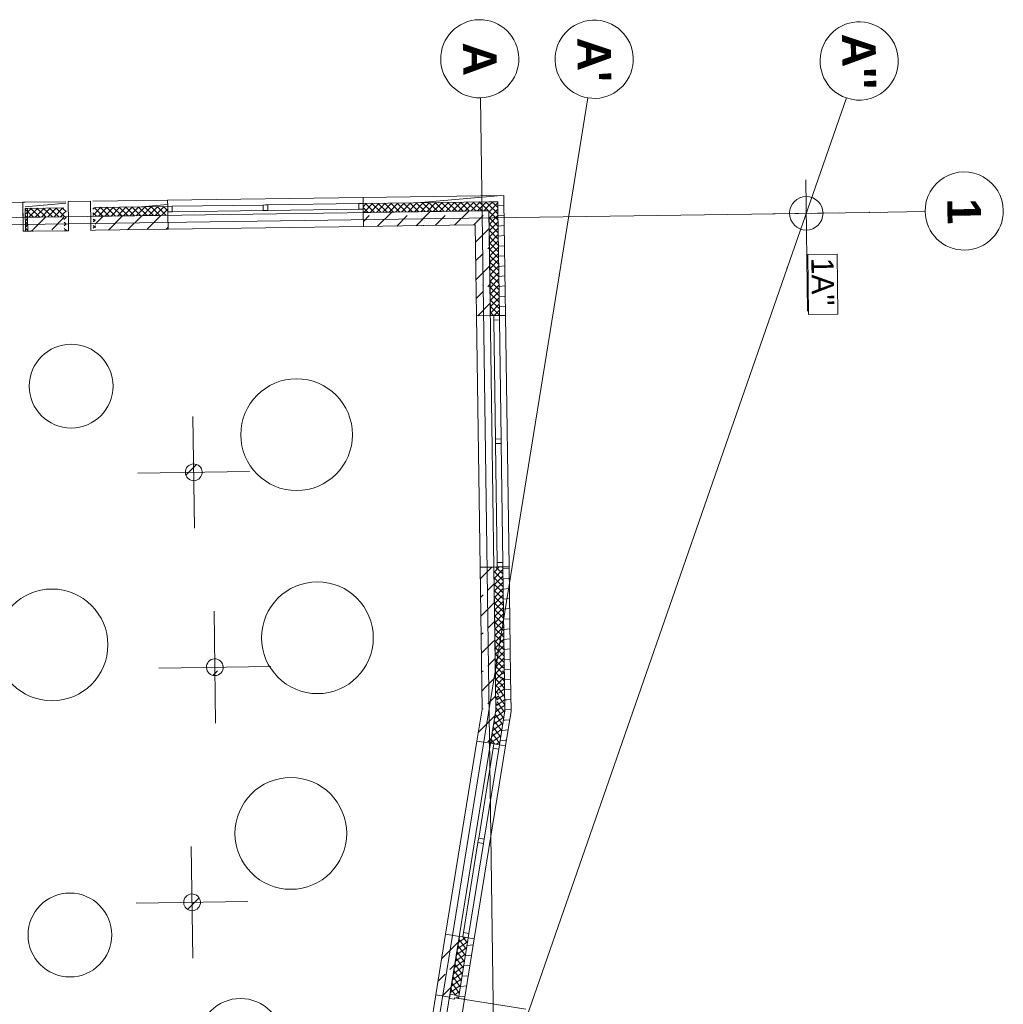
# Model space of a CAD drawing. Extents: x -22247 to 417655, y -187892 to 17509.
# Tile 32 of 62: x -1421 to 16187, y -115 to 17508. Entities that reach past the tile are written whole.
import ezdxf
from ezdxf.lldxf.tags import DXFTag

# ---------------------------------------------------------------- set-up
doc = ezdxf.new("R2010")
doc.units = 0
doc.header["$LTSCALE"] = 50
doc.layers.get('0').update_dxf_attribs({"lineweight": 25})
for name, color, linetype, lineweight in [('02 Raster Gebäude', 7, 'Continuous', 25), ('20 Außenwände', 7, 'Continuous', 25), ('20 Dach Stb-Decke', 7, 'Continuous', 25), ('20 Stützen', 7, 'Continuous', 25)]:
    doc.layers.add(name, color=color, linetype=linetype, lineweight=lineweight)
doc.styles.add('ERSTELLTER_STIL_1', font='txt')
doc.styles.add('ERSTELLTER_STIL_2', font='GOTHIC.TTF')
tags = doc.linetypes.add('Raster', pattern=[0.8, 0.4, -0.2, 0, -0.2]).pattern_tags.tags
tags[10:11] = [DXFTag(74, 4), DXFTag(75, 0), DXFTag(340, '0'), DXFTag(46, 1.0), DXFTag(50, 0.0), DXFTag(44, 0.0), DXFTag(45, 0.0)]
tags[8:9] = [DXFTag(74, 4), DXFTag(75, 0), DXFTag(340, '0'), DXFTag(46, 1.0), DXFTag(50, 0.0), DXFTag(44, 0.0), DXFTag(45, 0.0)]
tags[6:7] = [DXFTag(74, 4), DXFTag(75, 0), DXFTag(340, '0'), DXFTag(46, 1.0), DXFTag(50, 0.0), DXFTag(44, 0.0), DXFTag(45, 0.0)]
tags[4:5] = [DXFTag(74, 4), DXFTag(75, 0), DXFTag(340, '0'), DXFTag(46, 1.0), DXFTag(50, 0.0), DXFTag(44, 0.0), DXFTag(45, 0.0)]
tags = doc.linetypes.add('Strichpunktlinie', pattern=[1.340556, 0.705556, -0.352778, 0, -0.282222]).pattern_tags.tags
tags[10:11] = [DXFTag(74, 4), DXFTag(75, 0), DXFTag(340, '0'), DXFTag(46, 1.0), DXFTag(50, 0.0), DXFTag(44, 0.0), DXFTag(45, 0.0)]
tags[8:9] = [DXFTag(74, 4), DXFTag(75, 0), DXFTag(340, '0'), DXFTag(46, 1.0), DXFTag(50, 0.0), DXFTag(44, 0.0), DXFTag(45, 0.0)]
tags[6:7] = [DXFTag(74, 4), DXFTag(75, 0), DXFTag(340, '0'), DXFTag(46, 1.0), DXFTag(50, 0.0), DXFTag(44, 0.0), DXFTag(45, 0.0)]
tags[4:5] = [DXFTag(74, 4), DXFTag(75, 0), DXFTag(340, '0'), DXFTag(46, 1.0), DXFTag(50, 0.0), DXFTag(44, 0.0), DXFTag(45, 0.0)]
tags = doc.linetypes.add('Wipeout_Contour', pattern=[1, 0, -1]).pattern_tags.tags
tags[6:7] = [DXFTag(74, 4), DXFTag(75, 0), DXFTag(340, '0'), DXFTag(46, 1.0), DXFTag(50, 0.0), DXFTag(44, 0.0), DXFTag(45, 0.0)]
tags[4:5] = [DXFTag(74, 4), DXFTag(75, 0), DXFTag(340, '0'), DXFTag(46, 1.0), DXFTag(50, 0.0), DXFTag(44, 0.0), DXFTag(45, 0.0)]
tags = doc.linetypes.add('Öffnungslinie Tür Fenster', pattern=[0.46, 0.3, -0.16]).pattern_tags.tags
tags[6:7] = [DXFTag(74, 4), DXFTag(75, 0), DXFTag(340, '0'), DXFTag(46, 1.0), DXFTag(50, 0.0), DXFTag(44, 0.0), DXFTag(45, 0.0)]
tags[4:5] = [DXFTag(74, 4), DXFTag(75, 0), DXFTag(340, '0'), DXFTag(46, 1.0), DXFTag(50, 0.0), DXFTag(44, 0.0), DXFTag(45, 0.0)]
pattern_1 = [(5, (0, 0), (-15.688, 179.315), [])]
pattern_2 = [(225.812, (0, 0), (-57.3645, 55.76122), []), (315.812, (0, 0), (55.76122, 57.3645), [])]
pattern_3 = [(45, (0, 0), (-339.411, 339.411), []), (45, (-169.7, 169.7), (-339.411, 339.411), [360, -120])]
pattern_4 = [(135.812, (0, 0), (55.76122, 57.3645), []), (225.812, (0, 0), (-57.3645, 55.76122), [])]
pattern_5 = [(125.8118, (0, 0), (64.87545, 46.81), []), (215.8118, (0, 0), (-46.81, 64.87545), [])]

# ---------------------------------------------------------------- blocks, each defined once
blk = doc.blocks.new('Verdeckungsfläche_A06WQNYZ1A', base_point=(12687, 12229))
at = {"color": 254, "linetype": 'Wipeout_Contour', "lineweight": 0, "ltscale": 0.002702, "true_color": 0xd6d6d6}
for p, q in [((13211, 13314), (12687, 13306)), ((12687, 13306), (12702, 12229)), ((13226, 12236), (13211, 13314)), ((12702, 12229), (13226, 12236))]:
    blk.add_line(p, q, dxfattribs=at)

msp = doc.modelspace()

# ---------------------------------------------------------------- hatches: boundary and pattern name
at = {"layer": '20 Außenwände', "linetype": 'Continuous', "lineweight": 0, "ltscale": 3.71293e-05}
h = msp.add_hatch(dxfattribs=at)
h.set_pattern_fill('Holz_Vollholz_Längsholz__7F', scale=1000, style=0, pattern_type=2)
h.set_pattern_definition(pattern_1)
h.paths.add_polyline_path([(1227, 14277), (-113, 14258), (-111, 14148), (1228, 14167)])
h = msp.add_hatch(dxfattribs=at)
h.set_pattern_fill('Holz_Vollholz_Längsholz__7F', scale=1000, style=0, pattern_type=2)
h.set_pattern_definition(pattern_1)
h.paths.add_polyline_path([(4727, 14327), (4728, 14217), (7137, 14251), (7135, 14361)])
h = msp.add_hatch(dxfattribs=at)
h.set_pattern_fill('Holz_Vollholz_Längsholz__7F', scale=1000, style=0, pattern_type=2)
h.set_pattern_definition(pattern_1)
h.paths.add_polyline_path([(7135, 14361), (7137, 14251), (7245, 14362)])
h = msp.add_hatch(dxfattribs=at)
h.set_pattern_fill('Holz_Vollholz_Längsholz__7F', scale=1000, style=0, pattern_type=2)
h.set_pattern_definition(pattern_1)
h.paths.add_polyline_path([(7137, 14251), (7246, 14252), (7245, 14362)])
h = msp.add_hatch(dxfattribs=at)
h.set_pattern_fill('Holz_Vollholz_Längsholz__7F', scale=1000, style=0, pattern_type=2)
h.set_pattern_definition([(85, (-1764.79, 14234.78), (-179.315, 15.69), [])])
h.paths.add_polyline_path([(-1325, 14241), (-1365, 14240), (-1357, 13721), (-1317, 13721)])
h = msp.add_hatch(dxfattribs=at)
h.set_pattern_fill('Holz_Vollholz_Längsholz__7F', scale=1000, style=0, pattern_type=2)
h.set_pattern_definition(pattern_1)
h.paths.add_polyline_path([(-593, 14251), (-1325, 14241), (-1323, 14131), (-591, 14141)])
h = msp.add_hatch(dxfattribs=at)
h.set_pattern_fill('Dämmung_hart_2_0009', scale=1000, style=0, pattern_type=2)
h.set_pattern_definition(pattern_2)
h.paths.add_polyline_path([(-1283, 14132), (-1323, 14131), (-1317, 13721), (-1277, 13722)])
h = msp.add_hatch(dxfattribs=at)
h.set_pattern_fill('Dämmung_hart_2_0009', scale=1000, style=0, pattern_type=2)
h.set_pattern_definition(pattern_2)
h.paths.add_polyline_path([(-631, 14141), (-1283, 14132), (-1281, 13972), (-629, 13981)])
h = msp.add_hatch(dxfattribs=at)
h.set_pattern_fill('Dämmung_hart_2_0009', scale=1000, style=0, pattern_type=2)
h.set_pattern_definition(pattern_2)
h.paths.add_polyline_path([(-631, 14141), (-626, 13731), (-586, 13731), (-591, 14141)])
h = msp.add_hatch(dxfattribs=at)
h.set_pattern_fill('Dämmung_hart_2_0009', scale=1000, style=0, pattern_type=2)
h.set_pattern_definition(pattern_2)
h.paths.add_polyline_path([(-631, 14141), (-626, 13731), (-586, 13731), (-591, 14141)])
h = msp.add_hatch(dxfattribs=at)
h.set_pattern_fill('Holz_Vollholz_Längsholz__7F', scale=1000, style=0, pattern_type=2)
h.set_pattern_definition([(95, (-352.92, 14254.79), (179.315, 15.69), [])])
h.paths.add_polyline_path([(-593, 14251), (-586, 13731), (-546, 13732), (-553, 14252)])
h = msp.add_hatch(dxfattribs=at)
h.set_pattern_fill('Holz_Vollholz_Längsholz__7F', scale=1000, style=0, pattern_type=2)
h.set_pattern_definition([(95, (-352.92, 14254.79), (179.315, 15.69), [])])
h.paths.add_polyline_path([(-593, 14251), (-586, 13731), (-546, 13732), (-553, 14252)])
h = msp.add_hatch(dxfattribs=at)
h.set_pattern_fill('Holz_Vollholz_Längsholz__7F', scale=1000, style=0, pattern_type=2)
h.set_pattern_definition([(85, (-352.92, 14254.79), (-179.315, 15.69), [])])
h.paths.add_polyline_path([(-113, 14258), (-153, 14258), (-146, 13738), (-106, 13738)])
h = msp.add_hatch(dxfattribs=at)
h.set_pattern_fill('Holz_Vollholz_Längsholz__7F', scale=1000, style=0, pattern_type=2)
h.set_pattern_definition([(85, (-352.92, 14254.79), (-179.315, 15.69), [])])
h.paths.add_polyline_path([(-113, 14258), (-153, 14258), (-146, 13738), (-106, 13738)])
h = msp.add_hatch(dxfattribs=at)
h.set_pattern_fill('Dämmung_hart_2_0009', scale=1000, style=0, pattern_type=2)
h.set_pattern_definition(pattern_2)
h.paths.add_polyline_path([(-71, 14149), (-111, 14148), (-106, 13738), (-66, 13739)])
h = msp.add_hatch(dxfattribs=at)
h.set_pattern_fill('Dämmung_hart_2_0009', scale=1000, style=0, pattern_type=2)
h.set_pattern_definition(pattern_2)
h.paths.add_polyline_path([(-71, 14149), (-111, 14148), (-106, 13738), (-66, 13739)])
h = msp.add_hatch(dxfattribs=at)
h.set_pattern_fill('Dämmung_hart_2_0009', scale=1000, style=0, pattern_type=2)
h.set_pattern_definition(pattern_2)
h.paths.add_polyline_path([(1228, 14167), (-71, 14149), (-69, 13989), (1231, 14007)])
h = msp.add_hatch(dxfattribs=at)
h.set_pattern_fill('Dämmung_hart_2_0009', scale=1000, style=0, pattern_type=2)
h.set_pattern_definition(pattern_2)
h.paths.add_polyline_path([(4728, 14217), (4730, 14057), (6979, 14089), (6977, 14249)])
h = msp.add_hatch(dxfattribs=at)
h.set_pattern_fill('Dämmung_hart_2_0009', scale=1000, style=0, pattern_type=2)
h.set_pattern_definition(pattern_2)
h.paths.add_polyline_path([(7137, 14251), (6977, 14249), (6979, 14089)])
h = msp.add_hatch(dxfattribs=at)
h.set_pattern_fill('Dämmung_hart_2_0009', scale=1000, style=0, pattern_type=2)
h.set_pattern_definition(pattern_2)
h.paths.add_polyline_path([(6979, 14089), (7139, 14091), (7137, 14251)])
h = msp.add_hatch(dxfattribs=at)
h.set_pattern_fill('Holz_Vollholz_Längsholz__7F', scale=1000, style=0, pattern_type=2)
h.set_pattern_definition(pattern_1)
h.paths.add_polyline_path([(7246, 14252), (7137, 14251), (7165, 12214), (7275, 12215)])
h = msp.add_hatch(dxfattribs=at)
h.set_pattern_fill('Beton_Stahlbeton_0009', scale=1000, style=0, pattern_type=2)
h.set_pattern_definition(pattern_3)
h.paths.add_polyline_path([(-629, 13981), (-1281, 13972), (-1277, 13722), (-1207, 13723), (-1208, 13753), (-1159, 13753), (-1158, 13723), (-626, 13731)])
h = msp.add_hatch(dxfattribs=at)
h.set_pattern_fill('Beton_Stahlbeton_0009', scale=1000, style=0, pattern_type=2)
h.set_pattern_definition(pattern_3)
h.paths.add_polyline_path([(-69, 13989), (-66, 13739), (1234, 13757), (1231, 14007)])
h = msp.add_hatch(dxfattribs=at)
h.set_pattern_fill('Beton_Stahlbeton_0009', scale=1000, style=0, pattern_type=2)
h.set_pattern_definition(pattern_3)
h.paths.add_polyline_path([(6729, 14085), (4730, 14057), (4734, 13807), (5777, 13822), (5777, 13852), (5826, 13852), (5826, 13822), (6732, 13835)])
h = msp.add_hatch(dxfattribs=at)
h.set_pattern_fill('Beton_Stahlbeton_0009', scale=1000, style=0, pattern_type=2)
h.set_pattern_definition(pattern_3)
h.paths.add_polyline_path([(6729, 14085), (6732, 13835), (6979, 14089)])
h = msp.add_hatch(dxfattribs=at)
h.set_pattern_fill('Beton_Stahlbeton_0009', scale=1000, style=0, pattern_type=2)
h.set_pattern_definition(pattern_3)
h.paths.add_polyline_path([(6732, 13835), (6982, 13839), (6979, 14089)])
h = msp.add_hatch(dxfattribs=at)
h.set_pattern_fill('Dämmung_hart_2_0009', scale=1000, style=0, pattern_type=2)
h.set_pattern_definition(pattern_4)
h.paths.add_polyline_path([(7139, 14091), (6979, 14089), (7005, 12211), (7165, 12214)])
h = msp.add_hatch(dxfattribs=at)
h.set_pattern_fill('Beton_Stahlbeton_0009', scale=1000, style=0, pattern_type=2)
h.set_pattern_definition(pattern_3)
h.paths.add_polyline_path([(-1205, 13750), (-1205, 13725), (-1194, 13731), (-1194, 13723), (-1172, 13723), (-1172, 13732), (-1162, 13726), (-1162, 13750)])
h = msp.add_hatch(dxfattribs=at)
h.set_pattern_fill('Beton_Stahlbeton_0009', scale=1000, style=0, pattern_type=2)
h.set_pattern_definition(pattern_3)
h.paths.add_polyline_path([(5823, 13849), (5780, 13849), (5780, 13824), (5790, 13830), (5790, 13822), (5813, 13822), (5813, 13831), (5823, 13825)])
h = msp.add_hatch(dxfattribs=at)
h.set_pattern_fill('Beton_Stahlbeton_0009', scale=1000, style=0, pattern_type=2)
h.set_pattern_definition(pattern_3)
h.paths.add_polyline_path([(6982, 13839), (6732, 13835), (6755, 12208), (7005, 12211)])
h = msp.add_hatch(dxfattribs=at)
h.set_pattern_fill('Beton_Stahlbeton_0009', scale=1000, style=0, pattern_type=2)
h.set_pattern_definition(pattern_3)
h.paths.add_polyline_path([(7069, 7712), (6819, 7708), (6855, 5169), (7085, 6590)])
h = msp.add_hatch(dxfattribs=at)
h.set_pattern_fill('Dämmung_hart_2_0009', scale=1000, style=0, pattern_type=2)
h.set_pattern_definition(pattern_4)
h.paths.add_polyline_path([(7069, 7712), (7105, 5150), (7253, 6060), (7229, 7714)])
h = msp.add_hatch(dxfattribs=at)
h.set_pattern_fill('Holz_Vollholz_Längsholz__7F', scale=1000, style=0, pattern_type=2)
h.set_pattern_definition(pattern_1)
h.paths.add_polyline_path([(7339, 7716), (7229, 7714), (7266, 5138), (7367, 5764)])
h = msp.add_hatch(dxfattribs=at)
h.set_pattern_fill('Beton_Stahlbeton_0009', scale=1000, style=0, pattern_type=2)
h.set_pattern_definition(pattern_3)
h.paths.add_polyline_path([(6855, 5169), (7105, 5150), (7085, 6590)])
h = msp.add_hatch(dxfattribs=at)
h.set_pattern_fill('Dämmung_hart_2_0009', scale=1000, style=0, pattern_type=2)
h.set_pattern_definition(pattern_5)
h.paths.add_polyline_path([(7253, 6060), (7105, 5150), (7266, 5138)])
h = msp.add_hatch(dxfattribs=at)
h.set_pattern_fill('Holz_Vollholz_Längsholz__7F', scale=1000, style=0, pattern_type=2)
h.set_pattern_definition(pattern_1)
h.paths.add_polyline_path([(7367, 5764), (7266, 5138), (7376, 5130)])
h = msp.add_hatch(dxfattribs=at)
h.set_pattern_fill('Beton_Stahlbeton_0009', scale=1000, style=0, pattern_type=2)
h.set_pattern_definition(pattern_3)
h.paths.add_polyline_path([(6763, 4596), (6864, 4580), (6855, 5169)])
h = msp.add_hatch(dxfattribs=at)
h.set_pattern_fill('Beton_Stahlbeton_0009', scale=1000, style=0, pattern_type=2)
h.set_pattern_definition(pattern_3)
h.paths.add_polyline_path([(6855, 5169), (6864, 4580), (7009, 4557), (7105, 5150)])
h = msp.add_hatch(dxfattribs=at)
h.set_pattern_fill('Dämmung_hart_2_0009', scale=1000, style=0, pattern_type=2)
h.set_pattern_definition(pattern_5)
h.paths.add_polyline_path([(7105, 5150), (7009, 4557), (7114, 4540)])
h = msp.add_hatch(dxfattribs=at)
h.set_pattern_fill('Dämmung_hart_2_0009', scale=1000, style=0, pattern_type=2)
h.set_pattern_definition(pattern_5)
h.paths.add_polyline_path([(7105, 5150), (7114, 4540), (7167, 4531), (7266, 5138)])
h = msp.add_hatch(dxfattribs=at)
h.set_pattern_fill('Holz_Vollholz_Längsholz__7F', scale=1000, style=0, pattern_type=2)
h.set_pattern_definition(pattern_1)
h.paths.add_polyline_path([(7266, 5138), (7167, 4531), (7275, 4514)])
h = msp.add_hatch(dxfattribs=at)
h.set_pattern_fill('Holz_Vollholz_Längsholz__7F', scale=1000, style=0, pattern_type=2)
h.set_pattern_definition(pattern_1)
h.paths.add_polyline_path([(7266, 5138), (7275, 4514), (7276, 4513), (7376, 5130)])
h = msp.add_hatch(dxfattribs=at)
h.set_pattern_fill('Beton_Stahlbeton_0009', scale=1000, style=0, pattern_type=2)
h.set_pattern_definition(pattern_3)
h.paths.add_polyline_path([(6028, 55), (6275, 15), (6283, 64), (6451, 1101), (6204, 1141)])
h = msp.add_hatch(dxfattribs=at)
h.set_pattern_fill('Dämmung_hart_2_0009', scale=1000, style=0, pattern_type=2)
h.set_pattern_definition(pattern_5)
h.paths.add_polyline_path([(6283, 64), (6411, 43), (6404, -3), (6433, -8), (6609, 1076), (6451, 1101)])
h = msp.add_hatch(dxfattribs=at)
h.set_pattern_fill('Holz_Vollholz_Längsholz__7F', scale=1000, style=0, pattern_type=2)
h.set_pattern_definition(pattern_1)
h.paths.add_polyline_path([(6609, 1076), (6433, -8), (6542, -25), (6717, 1058)])
at = {"layer": '20 Stützen', "linetype": 'Continuous', "lineweight": 0, "ltscale": 3.71293e-05}
h = msp.add_hatch(dxfattribs=at)
h.set_pattern_fill('Beton_Stahlbeton_0009', scale=1000, style=0, pattern_type=2)
h.set_pattern_definition(pattern_3)
h.paths.add_polyline_path([(1717, 9556, 0.414214), (1546, 9430, 0.414214), (1672, 9259, 0.414214), (1843, 9385, 0.414214)])
h = msp.add_hatch(dxfattribs=at)
h.set_pattern_fill('Beton_Stahlbeton_0009', scale=1000, style=0, pattern_type=2)
h.set_pattern_definition(pattern_3)
h.paths.add_polyline_path([(2095, 6067, 0.414214), (1924, 5941, 0.414214), (2050, 5770, 0.414214), (2221, 5896, 0.414214)])
h = msp.add_hatch(dxfattribs=at)
h.set_pattern_fill('Beton_Stahlbeton_0009', scale=1000, style=0, pattern_type=2)
h.set_pattern_definition(pattern_3)
h.paths.add_polyline_path([(1687, 1859, 0.414214), (1516, 1733, 0.414214), (1642, 1562, 0.414214), (1813, 1688, 0.414214)])

# ---------------------------------------------------------------- linework, layer by layer
at = {"layer": '02 Raster Gebäude', "color": 1, "linetype": 'Raster', "lineweight": 18, "ltscale": 0.000188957, "true_color": 0xf50000}
for p, q in [((6873, 12759), (6825, 16109)), ((8237, 12926), (8751, 16109)), ((12317, 13063), (13377, 16108)), ((13787, 14060), (-19794, 13584)), ((13787, 14060), (14787, 14074)), ((-810, -24660), (12317, 13063)), ((8237, 12926), (4102, -12637)), ((7122, -4823), (6873, 12759))]:
    msp.add_line(p, q, dxfattribs=at)
at = {"layer": '02 Raster Gebäude', "color": 1, "linetype": 'Continuous', "lineweight": 18, "ltscale": 0.000188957, "true_color": 0xf50000}
for p, q in [((12650, 14644), (12683, 12290)), ((12059, 14036), (13259, 14053))]:
    msp.add_line(p, q, dxfattribs=at)
for points in [[(6805, 17508, 1), (6825, 16109, 1)], [(8751, 16109, 1), (8975, 17491, 1)], [(13837, 17431, 1), (13377, 16108, 1)], [(14787, 14074, 1), (16187, 14094, 1)]]:
    msp.add_lwpolyline(points, format="xyb", close=True, dxfattribs=at)
at = {"layer": '02 Raster Gebäude', "color": 1, "linetype": 'Strichpunktlinie', "lineweight": 18, "ltscale": 0.000188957, "true_color": 0xf50000}
for points in [[(1680, 10407), (1709, 8408)], [(695, 9393), (2694, 9422)], [(2058, 6919), (2086, 4919)], [(1072, 5904), (3072, 5933)], [(1651, 2710), (1679, 710)], [(665, 1696), (2665, 1724)]]:
    msp.add_lwpolyline(points, dxfattribs=at)
at = {"layer": '02 Raster Gebäude', "color": 1, "linetype": 'Continuous', "lineweight": 18, "ltscale": 0.000188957, "true_color": 0xf50000}
msp.add_circle((12659, 14044), 300, dxfattribs=at)
at = {"layer": '02 Raster Gebäude', "color": 1, "linetype": 'Raster', "lineweight": 18, "ltscale": 0.000188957, "true_color": 0xf50000}
for p in [(13787, 14060), (13787, 14060), (12317, 13063), (12317, 13063), (8237, 12926), (8237, 12926), (6873, 12759), (6873, 12759)]:
    msp.add_point(p, dxfattribs=at)
at = {"layer": '20 Außenwände', "color": 7, "linetype": 'Continuous', "lineweight": 13, "ltscale": 3.71293e-05}
for p, q in [((1227, 14277), (4727, 14327)), ((1227, 14277), (1228, 14167)), ((1227, 14277), (1228, 14167)), ((4727, 14327), (4728, 14217)), ((4727, 14327), (4728, 14217)), ((-1325, 14241), (-1365, 14240)), ((-1357, 13721), (-1365, 14240)), ((-1365, 14240), (-1363, 14130)), ((-1363, 14130), (-1361, 13970)), ((-1283, 14132), (-1323, 14131)), ((-1317, 13721), (-1323, 14131)), ((-1323, 14131), (-1317, 13721)), ((-631, 14141), (-1283, 14132)), ((-1283, 14132), (-1281, 13972)), ((-553, 14252), (-153, 14258)), ((-553, 14252), (-551, 14142)), ((-551, 14142), (-549, 13982)), ((-153, 14258), (-151, 14148)), ((-151, 14148), (-149, 13988)), ((1228, 14167), (-71, 14149)), ((1308, 14168), (1228, 14167)), ((1228, 14167), (1230, 14067)), ((1228, 14167), (1230, 14067)), ((1228, 14167), (1230, 14067)), ((2938, 14191), (1308, 14168)), ((1310, 14068), (1308, 14168)), ((2978, 14192), (2938, 14191)), ((2938, 14191), (2940, 14091)), ((3018, 14193), (2978, 14192)), ((4648, 14216), (3018, 14193)), ((3020, 14093), (3018, 14193)), ((3020, 14093), (4650, 14116)), ((4728, 14217), (4648, 14216)), ((4648, 14216), (4650, 14116)), ((4650, 14116), (4730, 14117)), ((6977, 14249), (4728, 14217)), ((4728, 14217), (4730, 14117)), ((4728, 14217), (4730, 14117)), ((4728, 14217), (4730, 14117)), ((4730, 14117), (4730, 14057)), ((4730, 14117), (4730, 14057)), ((7137, 14251), (6977, 14249)), ((7139, 14091), (7137, 14251)), ((7139, 14091), (7137, 14251)), ((-1361, 13970), (-1357, 13721)), ((-629, 13981), (-1281, 13972)), ((-1281, 13972), (-1277, 13722)), ((-549, 13982), (-546, 13732)), ((-149, 13988), (-146, 13738)), ((1231, 14007), (-69, 13989)), ((1230, 14067), (1310, 14068)), ((1230, 14067), (1231, 14007)), ((1230, 14067), (1231, 14007)), ((1231, 14007), (1234, 13757)), ((1231, 14007), (1234, 13757)), ((1310, 14068), (2940, 14091)), ((2940, 14091), (2980, 14092)), ((2980, 14092), (3020, 14093)), ((6729, 14085), (4730, 14057)), ((4730, 14057), (4734, 13807)), ((4730, 14057), (4734, 13807)), ((6979, 14089), (6729, 14085)), ((6982, 13839), (6979, 14089)), ((6982, 13839), (6979, 14089)), ((7165, 12214), (7139, 14091)), ((1234, 13757), (4734, 13807)), ((7005, 12211), (6982, 13839)), ((-1357, 13721), (-1277, 13722)), ((-1317, 13721), (-1357, 13721)), ((-1277, 13722), (-1317, 13721)), ((-546, 13732), (-626, 13731)), ((-146, 13738), (-66, 13739)), ((7005, 12211), (6755, 12208)), ((7005, 12211), (6755, 12208)), ((6755, 12208), (6819, 7708)), ((7065, 12212), (7005, 12211)), ((7065, 12212), (7005, 12211)), ((7165, 12214), (7065, 12212)), ((7165, 12214), (7065, 12212)), ((7165, 12214), (7065, 12212)), ((7065, 12212), (7067, 12132)), ((7275, 12215), (7165, 12214)), ((7275, 12215), (7165, 12214)), ((7167, 12134), (7165, 12214)), ((7275, 12215), (7339, 7716)), ((7067, 12132), (7167, 12134)), ((7067, 12132), (7097, 10002)), ((7197, 10004), (7167, 12134)), ((7197, 10004), (7097, 10002)), ((7097, 10002), (7097, 9962)), ((7097, 9962), (7098, 9922)), ((7098, 9922), (7198, 9924)), ((7098, 9922), (7128, 7793)), ((7197, 9964), (7197, 10004)), ((7198, 9924), (7197, 9964)), ((7228, 7794), (7198, 9924)), ((7228, 7794), (7128, 7793)), ((7128, 7793), (7129, 7713)), ((7229, 7714), (7228, 7794)), ((7069, 7712), (6819, 7708)), ((7069, 7712), (6819, 7708)), ((7129, 7713), (7069, 7712)), ((7129, 7713), (7069, 7712)), ((7085, 6590), (7069, 7712)), ((7229, 7714), (7129, 7713)), ((7229, 7714), (7129, 7713)), ((7229, 7714), (7129, 7713)), ((7339, 7716), (7229, 7714)), ((7339, 7716), (7229, 7714)), ((7253, 6060), (7229, 7714)), ((7105, 5150), (7085, 6590)), ((7105, 5150), (7085, 6590)), ((7266, 5138), (7253, 6060)), ((7266, 5138), (7253, 6060)), ((7009, 4557), (7105, 5150)), ((7167, 4531), (7266, 5138)), ((6763, 4596), (6204, 1141)), ((7009, 4557), (6763, 4596)), ((7009, 4557), (6763, 4596)), ((7276, 4513), (6717, 1058)), ((7056, 4468), (6796, 2859)), ((6894, 2843), (7155, 4452)), ((7069, 4547), (7009, 4557)), ((7069, 4547), (7009, 4557)), ((7069, 4547), (7056, 4468)), ((7056, 4468), (7155, 4452)), ((7167, 4531), (7069, 4547)), ((7167, 4531), (7069, 4547)), ((7167, 4531), (7069, 4547)), ((7155, 4452), (7167, 4531)), ((7276, 4513), (7167, 4531)), ((7276, 4513), (7167, 4531)), ((6796, 2859), (6789, 2819)), ((6894, 2843), (6796, 2859)), ((6888, 2803), (6894, 2843)), ((6783, 2780), (6523, 1171)), ((6621, 1155), (6882, 2764)), ((6789, 2819), (6783, 2780)), ((6783, 2780), (6882, 2764)), ((6882, 2764), (6888, 2803)), ((6451, 1101), (6204, 1141)), ((6451, 1101), (6204, 1141)), ((6283, 64), (6451, 1101)), ((6433, -8), (6609, 1076)), ((6510, 1092), (6451, 1101)), ((6510, 1092), (6451, 1101)), ((6523, 1171), (6510, 1092)), ((6609, 1076), (6510, 1092)), ((6609, 1076), (6510, 1092)), ((6609, 1076), (6510, 1092)), ((6621, 1155), (6523, 1171)), ((6609, 1076), (6621, 1155)), ((6717, 1058), (6609, 1076)), ((6717, 1058), (6609, 1076)), ((5629, -2413), (6028, 55)), ((6275, 15), (6028, 55)), ((6275, 15), (6028, 55)), ((6283, 64), (6271, -8)), ((6283, 64), (6275, 15)), ((6283, 64), (6275, 15)), ((6283, 64), (6275, 15)), ((6411, 43), (6283, 64)), ((6411, 43), (6283, 64)), ((6411, 43), (6283, 64)), ((6411, 43), (6283, 64)), ((6360, -22), (6364, 2)), ((6364, 2), (6403, -4)), ((6403, -4), (6411, 43)), ((6404, -3), (6411, 43)), ((6404, -3), (6411, 43)), ((6404, -3), (6411, 43)), ((6142, -2499), (6542, -25)), ((6271, -8), (6360, -22)), ((6403, -4), (7639, -204)), ((6433, -8), (6404, -3)), ((6433, -8), (6404, -3)), ((6542, -25), (6433, -8)), ((6542, -25), (6433, -8))]:
    msp.add_line(p, q, dxfattribs=at)
at = {"layer": '20 Außenwände', "color": 7, "linetype": 'Öffnungslinie Tür Fenster', "lineweight": 13, "ltscale": 3.71293e-05}
for p, q in [((-2165, 14229), (-1365, 14240)), ((-1365, 14240), (-1363, 14130)), ((-1363, 14130), (-1361, 13970)), ((-553, 14252), (-153, 14258)), ((-553, 14252), (-551, 14142)), ((-551, 14142), (-549, 13982)), ((-153, 14258), (-151, 14148)), ((-151, 14148), (-149, 13988)), ((-1361, 13970), (-1357, 13721)), ((-549, 13982), (-546, 13732)), ((-149, 13988), (-146, 13738)), ((-1357, 13721), (-1277, 13722)), ((-546, 13732), (-626, 13731)), ((-146, 13738), (-66, 13739))]:
    msp.add_line(p, q, dxfattribs=at)
at = {"layer": '20 Außenwände', "color": 7, "linetype": 'Continuous', "lineweight": 13, "ltscale": 3.71293e-05}
for points in [[(1227, 14277), (-113, 14258)], [(7245, 14362), (4727, 14327)], [(7245, 14362), (7246, 14252)], [(-593, 14251), (-1325, 14241)], [(7275, 12215), (7246, 14252)], [(-66, 13739), (1234, 13757)], [(4734, 13807), (5777, 13822)], [(5790, 13822), (5813, 13822)], [(5826, 13822), (6732, 13835)], [(6732, 13835), (6755, 12208)], [(-1277, 13722), (-1207, 13723)], [(-1194, 13723), (-1172, 13723)], [(-1158, 13723), (-626, 13731)], [(6819, 7708), (6855, 5169)], [(7367, 5764), (7339, 7716)], [(7376, 5130), (7367, 5764)], [(6855, 5169), (6763, 4596)], [(7276, 4513), (7376, 5130)], [(6204, 1141), (6028, 55)], [(6542, -25), (6717, 1058)]]:
    msp.add_lwpolyline(points, dxfattribs=at)
at = {"layer": '20 Dach Stb-Decke', "color": 7, "linetype": 'Öffnungslinie Tür Fenster', "lineweight": 13, "ltscale": 3.71293e-05}
msp.add_lwpolyline([(-17271, -218), (-17142, -9322), (-14878, -23921), (-946, -25431), (4855, -8760), (7105, 5150), (6979, 14089), (-6551, 13897), (-15220, 6412)], close=True, dxfattribs=at)
for points in [[(250, 10950, 1), (-1250, 10950, 1)], [(4536, 10081, 1), (2536, 10081, 1)], [(4909, 6446, 1), (2909, 6446, 1)], [(157, 6318, 1), (-1843, 6318, 1)], [(4433, 2944, 1), (2433, 2944, 1)], [(228, 1126, 1), (-1272, 1126, 1)], [(3281, -760, 1), (1781, -760, 1)]]:
    msp.add_lwpolyline(points, format="xyb", close=True, dxfattribs=at)
at = {"layer": '20 Stützen', "color": 7, "linetype": 'Continuous', "lineweight": 13, "ltscale": 3.71293e-05}
for points in [[(1717, 9556, 0.414214), (1546, 9430, 0.414214), (1672, 9259, 0.414214), (1843, 9385, 0.414214)], [(2095, 6067, 0.414214), (1924, 5941, 0.414214), (2050, 5770, 0.414214), (2221, 5896, 0.414214)], [(1687, 1859, 0.414214), (1516, 1733, 0.414214), (1642, 1562, 0.414214), (1813, 1688, 0.414214)]]:
    msp.add_lwpolyline(points, format="xyb", close=True, dxfattribs=at)

# ---------------------------------------------------------------- block references
at = {"layer": '02 Raster Gebäude', "color": 254, "linetype": 'Wipeout_Contour', "lineweight": 0, "ltscale": 0.002702, "true_color": 0xd6d6d6}
msp.add_blockref('Verdeckungsfläche_A06WQNYZ1A', (12687, 12229), dxfattribs=at)

# ---------------------------------------------------------------- texts
at = {"layer": '02 Raster Gebäude', "color": 1, "lineweight": 18, "ltscale": 0.000188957, "true_color": 0xf50000, "rotation": 270.812}
for s, insert, char_height, attachment_point, style in [('\\A1;{\\fArial|b1|i0|c0|p0;\\W1;A}', (7111, 17110), 600, 1, 'ERSTELLTER_STIL_1'), ("\\A1;{\\fArial|b1|i0|c0|p0;\\W1;A'}", (9158, 17199), 600, 1, 'ERSTELLTER_STIL_1'), ("\\A1;{\\fArial|b1|i0|c0|p0;\\W1;A''}", (13900, 17267), 600, 1, 'ERSTELLTER_STIL_1'), ('\\A1;{\\fArial|b1|i0|c0|p0;\\W1;1}', (15783, 14317), 600, 1, 'ERSTELLTER_STIL_1'), ("\\A1;{\\fCentury Gothic|b0|i0|c0|p0;\\W1;1A''}", (12750, 13245), 400, 7, 'ERSTELLTER_STIL_2')]:
    msp.add_mtext(s, dxfattribs=dict(at, insert=insert, char_height=char_height, attachment_point=attachment_point, style=style))

doc.saveas('drawing.dxf')
